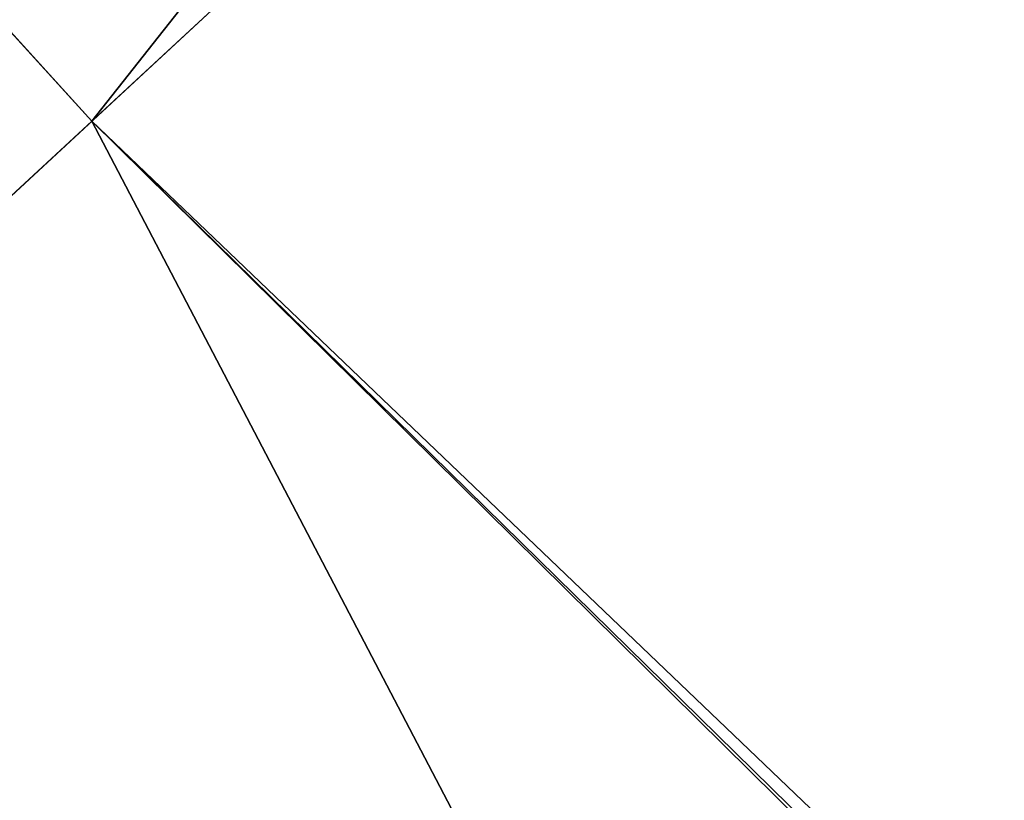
# Model space of a CAD drawing. Extents: x 0 to 122, y 0 to 122.
# Tile 112 of 256: x 25.75661 to 25.76597, y 28.82264 to 28.83007. Entities that reach past the tile are written whole.
import ezdxf

# ---------------------------------------------------------------- set-up
doc = ezdxf.new("R2010")
doc.units = 0
doc.header["$LTSCALE"] = 25.4
doc.layers.get('0').update_dxf_attribs({"color": 13, "linetype": 'CONTINUOUS'})

# ---------------------------------------------------------------- blocks, each defined once
blk = doc.blocks.new('GROOVE-I-7792-7793_STL_2')
at = {"color": 7}
for p, q in [((47.7388, -27.1981792, 33.1699982), (44.2584496, -30.4208984, 33.1699982)), ((47.7388, -27.1981792, 33.1699982), (44.2584496, -30.4208984, 33.1699982)), ((43.235054, -29.299593, 33.2200012), (44.2584496, -30.4208984, 33.2700005)), ((43.235054, -29.299593, 33.2200012), (44.2584496, -30.4208984, 33.2700005)), ((44.2584496, -30.4208984, 33.1699982), (43.702282, -29.8096542, 33.1699982)), ((44.2584496, -30.4208984, 33.2700005), (43.702282, -29.8096542, 33.2700005)), ((44.2584496, -30.4208984, 33.1699982), (43.702282, -29.8096542, 33.1699982)), ((44.2584496, -30.4208984, 33.2700005), (43.702282, -29.8096542, 33.2700005)), ((43.0525208, -31.5375595, 38.4743462), (44.3586082, -30.3281555, 45.1740417)), ((43.0525208, -31.5375595, 38.4743462), (44.3586082, -30.3281555, 45.1740417)), ((42.7909622, -31.7797546, 34.2099991), (44.2584496, -30.4208984, 34.2099991)), ((42.7909622, -31.7797546, 34.2099991), (44.2584496, -30.4208984, 34.2099991)), ((44.2584496, -30.4208984, 33.1699982), (44.2584496, -30.4208984, 33.2700005)), ((44.2584496, -30.4208984, 34.2099991), (44.2584496, -30.4208984, 33.2700005)), ((44.2584496, -30.4208984, 33.1699982), (44.2584496, -30.4208984, 33.2700005)), ((44.2584496, -30.4208984, 34.2099991), (44.2584496, -30.4208984, 33.2700005)), ((44.2584496, -30.4208984, 34.2099991), (48.4380646, -34.4151726, 34.2099991)), ((48.4380646, -34.4151726, 34.2099991), (44.2584496, -30.4208984, 33.2700005)), ((47.5081406, -33.6083374, 33.2700005), (44.2584496, -30.4208984, 33.2700005)), ((48.4380646, -34.4151726, 34.2099991), (44.2584496, -30.4208984, 33.2700005)), ((44.2584496, -30.4208984, 34.2099991), (48.4380646, -34.4151726, 34.2099991)), ((44.2584496, -30.4208984, 33.2700005), (47.4992294, -33.6183434, 33.2200012)), ((44.2584496, -30.4208984, 33.2700005), (47.4992294, -33.6183434, 33.2200012)), ((47.5081406, -33.6083374, 33.2700005), (44.2584496, -30.4208984, 33.2700005))]:
    blk.add_line(p, q, dxfattribs=at)
mesh = blk.add_polyface(dxfattribs=at)
corners = [(47.2383461, -26.6481667, 33.1699982), (44.2584496, -30.4208984, 33.1699982), (43.702282, -29.8096542, 33.1699982), (47.7388, -27.1981792, 33.1699982)]
mesh.append_faces([[corners[k] for k in face] for face in [(0, 1, 2), (1, 0, 3)]], dxfattribs={"vtx0": -1, "color": 7})
mesh = blk.add_polyface(dxfattribs=at)
corners = [(43.235054, -29.299593, 33.2200012), (43.702282, -29.8096542, 33.2700005), (44.2584496, -30.4208984, 33.2700005)]
mesh.append_faces([[corners[k] for k in face] for face in [(0, 1, 2)]], dxfattribs={"color": 7})
mesh = blk.add_polyface(dxfattribs=at)
corners = [(43.702282, -29.8096542, 33.2700005), (44.2584496, -30.4208984, 33.1699982), (44.2584496, -30.4208984, 33.2700005), (43.702282, -29.8096542, 33.1699982)]
mesh.append_faces([[corners[k] for k in face] for face in [(0, 1, 2), (1, 0, 3)]], dxfattribs={"vtx0": -1, "color": 7})
mesh = blk.add_polyface(dxfattribs=at)
corners = [(47.1471214, -35.9427376, 34.2099991), (44.2584496, -30.4208984, 34.2099991), (42.7909622, -31.7797546, 34.2099991), (48.4380646, -34.4151726, 34.2099991), (51.9781418, -39.5438156, 34.2099991), (53.0732994, -37.8703079, 34.2099991)]
mesh.append_faces([[corners[k] for k in face] for face in [(0, 1, 2), (3, 4, 5)]], dxfattribs={"vtx0": -1, "color": 7})
mesh.append_faces([[corners[k] for k in face] for face in [(1, 0, 3)]], dxfattribs={"vtx0": -1, "vtx1": -1, "color": 7})
mesh.append_faces([[corners[k] for k in face] for face in [(3, 0, 4)]], dxfattribs={"vtx0": -1, "vtx2": -1, "color": 7})
mesh = blk.add_polyface(dxfattribs=at)
corners = [(48.4380646, -34.4151726, 34.2099991), (44.2584496, -30.4208984, 33.2700005), (44.2584496, -30.4208984, 34.2099991)]
mesh.append_faces([[corners[k] for k in face] for face in [(0, 1, 2)]], dxfattribs={"color": 7})
mesh = blk.add_polyface(dxfattribs=at)
corners = [(48.4380646, -34.4151726, 34.2099991), (47.5081406, -33.6083374, 33.2700005), (44.2584496, -30.4208984, 33.2700005)]
mesh.append_faces([[corners[k] for k in face] for face in [(0, 1, 2)]], dxfattribs={"color": 7})
mesh = blk.add_polyface(dxfattribs=at)
corners = [(47.5081406, -33.6083374, 33.2700005), (47.4992294, -33.6183434, 33.2200012), (44.2584496, -30.4208984, 33.2700005)]
mesh.append_faces([[corners[k] for k in face] for face in [(0, 1, 2)]], dxfattribs={"color": 7})

msp = doc.modelspace()

# ---------------------------------------------------------------- block references
at = {"color": 0}
msp.add_blockref('GROOVE-I-7792-7793_STL_2', (-18.5011578, 59.25), dxfattribs=at)

doc.saveas('drawing.dxf')
